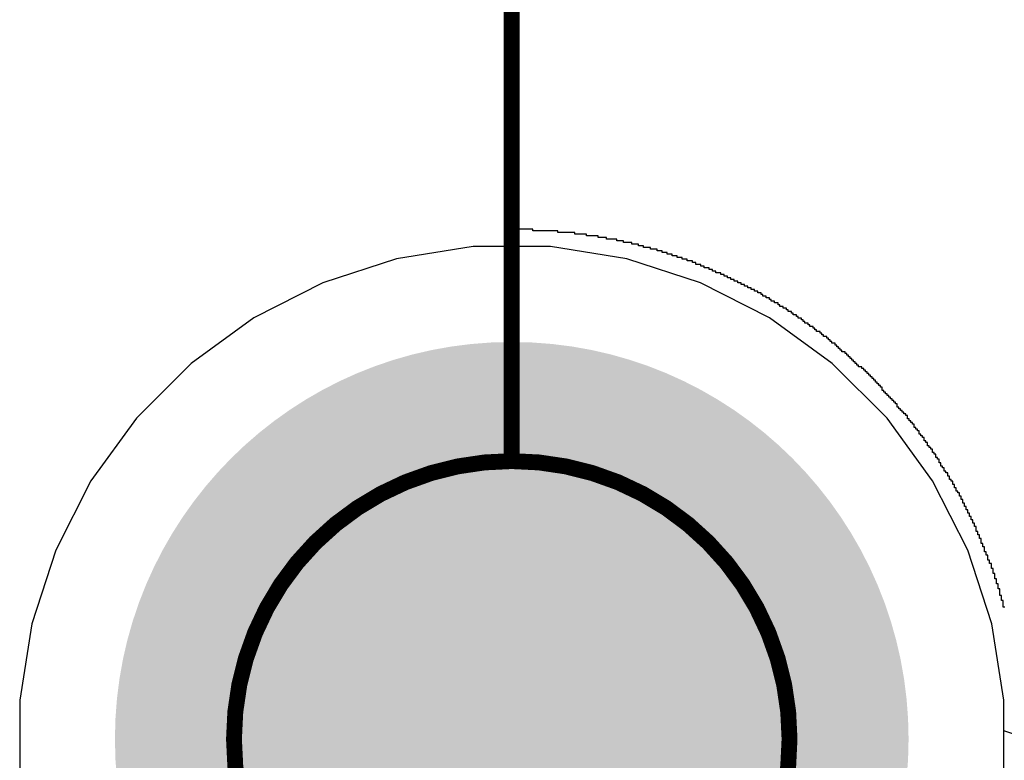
# Model space of a CAD drawing. Header units: inches. Extents: x 0 to 140, y 0 to 140.
# Tile 25 of 42: x 66.9 to 73.1, y 53.87 to 58.53. Entities that reach past the tile are written whole.
import ezdxf

# ---------------------------------------------------------------- set-up
doc = ezdxf.new("R2010")
doc.units = ezdxf.units.IN
for name, color, linetype in [('Board', 56, 'Continuous'), ('BOTTOM', 5, 'Continuous'), ('Bottom Solder', 6, 'Continuous'), ('Pad Holes', 156, 'Continuous'), ('TOP', 1, 'Continuous'), ('Top Solder', 216, 'Continuous')]:
    doc.layers.add(name, color=color, linetype=linetype)

msp = doc.modelspace()

# ---------------------------------------------------------------- hatches: boundary and pattern name
at = {"layer": 'BOTTOM'}
h = msp.add_hatch(color=5, dxfattribs=at)
edge = h.paths.add_edge_path()
edge.add_arc((70, 53.9997), 1.5, 0, 360)
at = {"layer": 'Bottom Solder'}
h = msp.add_hatch(color=6, dxfattribs=at)
edge = h.paths.add_edge_path()
edge.add_arc((70, 53.9997), 2.5, 0, 360)
at = {"layer": 'Pad Holes'}
h = msp.add_hatch(color=7, dxfattribs=at)
edge = h.paths.add_edge_path()
edge.add_arc((70, 53.9997), 1.75, 0, 360)
at = {"layer": 'TOP'}
h = msp.add_hatch(color=1, dxfattribs=at)
edge = h.paths.add_edge_path()
edge.add_arc((70, 53.9997), 1.5, 0, 360)
at = {"layer": 'Top Solder'}
h = msp.add_hatch(color=216, dxfattribs=at)
edge = h.paths.add_edge_path()
edge.add_arc((70, 53.9997), 2.5, 0, 360)

# ---------------------------------------------------------------- linework, layer by layer
at = {"layer": 'Board', "const_width": 0.1}
msp.add_lwpolyline([(70, 55.7497), (70, 68.2497)], dxfattribs=at)
msp.add_lwpolyline([(70, 55.7497), (70, 68.2497)], dxfattribs=at)
at = {"layer": 'Board'}
for points, const_width in [([(71.75, 53.9997, 1), (68.25, 53.9997, 1)], 0.1), ([(71.75, 53.9997, 1), (68.25, 53.9997, 1)], 0.1), ([(71.75, 53.9997, 1), (68.25, 53.9997, 1)], 0.1), ([(71.75, 53.9997, 1), (68.25, 53.9997, 1)], 0.1), ([(69.975, 55.7497, 1), (70.025, 55.7497, 1)], 0.05), ([(69.975, 55.7497, 1), (70.025, 55.7497, 1)], 0.05), ([(68.225, 53.9997, 1), (68.275, 53.9997, 1)], 0.05), ([(68.225, 53.9997, 1), (68.275, 53.9997, 1)], 0.05), ([(68.225, 53.9997, 1), (68.275, 53.9997, 1)], 0.05), ([(68.225, 53.9997, 1), (68.275, 53.9997, 1)], 0.05), ([(71.725, 53.9997, 1), (71.775, 53.9997, 1)], 0.05), ([(71.725, 53.9997, 1), (71.775, 53.9997, 1)], 0.05), ([(71.725, 53.9997, 1), (71.775, 53.9997, 1)], 0.05), ([(71.725, 53.9997, 1), (71.775, 53.9997, 1)], 0.05)]:
    msp.add_lwpolyline(points, format="xyb", close=True, dxfattribs=dict(at, const_width=const_width))
at = {"layer": 'BOTTOM'}
for p, q in [((69.756, 57.0997), (69.2741, 57.0234)), ((70.244, 57.0997), (69.756, 57.0997)), ((70.7259, 57.0234), (70.244, 57.0997)), ((69.2741, 57.0234), (68.81, 56.8726)), ((71.19, 56.8726), (70.7259, 57.0234)), ((68.81, 56.8726), (68.3753, 56.6511)), ((71.6248, 56.6511), (71.19, 56.8726)), ((68.3753, 56.6511), (67.9805, 56.3643)), ((72.0195, 56.3643), (71.6248, 56.6511)), ((67.9805, 56.3643), (67.6355, 56.0193)), ((72.3646, 56.0193), (72.0195, 56.3643)), ((67.6355, 56.0193), (67.3487, 55.6245)), ((72.6514, 55.6245), (72.3646, 56.0193)), ((67.3487, 55.6245), (67.1271, 55.1897)), ((72.8729, 55.1897), (72.6514, 55.6245)), ((67.1271, 55.1897), (66.9763, 54.7257)), ((73.0237, 54.7257), (72.8729, 55.1897)), ((66.9763, 54.7257), (66.9, 54.2437)), ((73.1, 54.2437), (73.0237, 54.7257)), ((66.9, 54.2437), (66.9, 53.7558)), ((73.1, 54.0512), (73.1, 54.2437)), ((73.2119, 54.0147), (73.1, 54.0512))]:
    msp.add_line(p, q, dxfattribs=at)
at = {"layer": 'Bottom Solder'}
for p, q in [((69.9947, 57.2107), (69.9947, 66.7987)), ((70.1323, 57.2107), (69.9947, 57.2107)), ((70.1323, 57.2001), (70.1323, 57.2107)), ((70.291, 57.2001), (70.1323, 57.2001)), ((70.291, 57.1895), (70.291, 57.2001)), ((70.3969, 57.1895), (70.291, 57.1895)), ((70.3969, 57.1789), (70.3969, 57.1895)), ((70.4709, 57.1789), (70.3969, 57.1789)), ((70.4709, 57.1684), (70.4709, 57.1789)), ((70.545, 57.1684), (70.4709, 57.1684)), ((70.545, 57.1578), (70.545, 57.1684)), ((70.5979, 57.1578), (70.545, 57.1578)), ((70.5979, 57.1472), (70.5979, 57.1578)), ((70.6614, 57.1472), (70.5979, 57.1472)), ((70.6614, 57.1366), (70.6614, 57.1472)), ((70.7038, 57.1366), (70.6614, 57.1366)), ((70.7038, 57.126), (70.7038, 57.1366)), ((70.7567, 57.126), (70.7038, 57.126)), ((70.7567, 57.1154), (70.7567, 57.126)), ((70.799, 57.1154), (70.7567, 57.1154)), ((70.799, 57.1049), (70.799, 57.1154)), ((70.8308, 57.1049), (70.799, 57.1049)), ((70.8308, 57.0943), (70.8308, 57.1049)), ((70.8731, 57.0943), (70.8308, 57.0943)), ((70.8731, 57.0837), (70.8731, 57.0943)), ((70.9154, 57.0837), (70.8731, 57.0837)), ((70.9154, 57.0731), (70.9154, 57.0837)), ((70.9472, 57.0731), (70.9154, 57.0731)), ((70.9472, 57.0625), (70.9472, 57.0731)), ((70.9789, 57.0625), (70.9472, 57.0625)), ((70.9789, 57.0519), (70.9789, 57.0625)), ((71.0107, 57.0519), (70.9789, 57.0519)), ((71.0107, 57.0414), (71.0107, 57.0519)), ((71.0424, 57.0414), (71.0107, 57.0414)), ((71.0424, 57.0308), (71.0424, 57.0414)), ((71.0742, 57.0308), (71.0424, 57.0308)), ((71.0742, 57.0202), (71.0742, 57.0308)), ((71.1059, 57.0202), (71.0742, 57.0202)), ((71.1059, 57.0096), (71.1059, 57.0202)), ((71.1377, 57.0096), (71.1059, 57.0096)), ((71.1377, 56.999), (71.1377, 57.0096)), ((71.1588, 56.999), (71.1377, 56.999)), ((71.1588, 56.9884), (71.1588, 56.999)), ((71.1906, 56.9884), (71.1588, 56.9884)), ((71.1906, 56.9779), (71.1906, 56.9884)), ((71.2117, 56.9779), (71.1906, 56.9779)), ((71.2117, 56.9673), (71.2117, 56.9779)), ((71.2435, 56.9673), (71.2117, 56.9673)), ((71.2435, 56.9567), (71.2435, 56.9673)), ((71.2647, 56.9567), (71.2435, 56.9567)), ((71.2647, 56.9461), (71.2647, 56.9567)), ((71.2858, 56.9461), (71.2647, 56.9461)), ((71.2858, 56.9355), (71.2858, 56.9461)), ((71.3176, 56.9355), (71.2858, 56.9355)), ((71.3176, 56.9249), (71.3176, 56.9355)), ((71.3387, 56.9249), (71.3176, 56.9249)), ((71.3387, 56.9144), (71.3387, 56.9249)), ((71.3599, 56.9144), (71.3387, 56.9144)), ((71.3599, 56.9038), (71.3599, 56.9144)), ((71.3811, 56.9038), (71.3599, 56.9038)), ((71.3811, 56.8932), (71.3811, 56.9038)), ((71.4022, 56.8932), (71.3811, 56.8932)), ((71.4022, 56.8826), (71.4022, 56.8932)), ((71.4234, 56.8826), (71.4022, 56.8826)), ((71.4234, 56.872), (71.4234, 56.8826)), ((71.4446, 56.872), (71.4234, 56.872)), ((71.4446, 56.8615), (71.4446, 56.872)), ((71.4657, 56.8615), (71.4446, 56.8615)), ((71.4657, 56.8509), (71.4657, 56.8615)), ((71.4869, 56.8509), (71.4657, 56.8509)), ((71.4869, 56.8403), (71.4869, 56.8509)), ((71.5081, 56.8403), (71.4869, 56.8403)), ((71.5081, 56.8297), (71.5081, 56.8403)), ((71.5292, 56.8297), (71.5081, 56.8297)), ((71.5292, 56.8191), (71.5292, 56.8297)), ((71.5504, 56.8191), (71.5292, 56.8191)), ((71.5504, 56.8085), (71.5504, 56.8191)), ((71.5716, 56.8085), (71.5504, 56.8085)), ((71.5716, 56.798), (71.5716, 56.8085)), ((71.5821, 56.798), (71.5716, 56.798)), ((71.5821, 56.7874), (71.5821, 56.798)), ((71.6033, 56.7874), (71.5821, 56.7874)), ((71.6033, 56.7768), (71.6033, 56.7874)), ((71.6245, 56.7768), (71.6033, 56.7768)), ((71.6245, 56.7662), (71.6245, 56.7768)), ((71.6351, 56.7662), (71.6245, 56.7662)), ((71.6351, 56.7556), (71.6351, 56.7662)), ((71.6562, 56.7556), (71.6351, 56.7556)), ((71.6562, 56.745), (71.6562, 56.7556)), ((71.6774, 56.745), (71.6562, 56.745)), ((71.6774, 56.7345), (71.6774, 56.745)), ((71.688, 56.7345), (71.6774, 56.7345)), ((71.688, 56.7239), (71.688, 56.7345)), ((71.7091, 56.7239), (71.688, 56.7239)), ((71.7091, 56.7133), (71.7091, 56.7239)), ((71.7303, 56.7133), (71.7091, 56.7133)), ((71.7303, 56.7027), (71.7303, 56.7133)), ((71.7409, 56.7027), (71.7303, 56.7027)), ((71.7409, 56.6921), (71.7409, 56.7027)), ((71.7621, 56.6921), (71.7409, 56.6921)), ((71.7621, 56.6815), (71.7621, 56.6921)), ((71.7726, 56.6815), (71.7621, 56.6815)), ((71.7726, 56.671), (71.7726, 56.6815)), ((71.7938, 56.671), (71.7726, 56.671)), ((71.7938, 56.6604), (71.7938, 56.671)), ((71.8044, 56.6604), (71.7938, 56.6604)), ((71.8044, 56.6498), (71.8044, 56.6604)), ((71.8255, 56.6498), (71.8044, 56.6498)), ((71.8255, 56.6392), (71.8255, 56.6498)), ((71.8361, 56.6392), (71.8255, 56.6392)), ((71.8361, 56.6286), (71.8361, 56.6392)), ((71.8467, 56.6286), (71.8361, 56.6286)), ((71.8467, 56.618), (71.8467, 56.6286)), ((71.8679, 56.618), (71.8467, 56.618)), ((71.8679, 56.6075), (71.8679, 56.618)), ((71.8785, 56.6075), (71.8679, 56.6075)), ((71.8785, 56.5969), (71.8785, 56.6075)), ((71.8996, 56.5969), (71.8785, 56.5969)), ((71.8996, 56.5863), (71.8996, 56.5969)), ((71.9102, 56.5863), (71.8996, 56.5863)), ((71.9102, 56.5757), (71.9102, 56.5863)), ((71.9208, 56.5757), (71.9102, 56.5757)), ((71.9208, 56.5651), (71.9208, 56.5757)), ((71.942, 56.5651), (71.9208, 56.5651)), ((71.942, 56.5546), (71.942, 56.5651)), ((71.9525, 56.5546), (71.942, 56.5546)), ((71.9525, 56.544), (71.9525, 56.5546)), ((71.9631, 56.544), (71.9525, 56.544)), ((71.9631, 56.5334), (71.9631, 56.544)), ((71.9843, 56.5334), (71.9631, 56.5334)), ((71.9843, 56.5228), (71.9843, 56.5334)), ((71.9949, 56.5228), (71.9843, 56.5228)), ((71.9949, 56.5122), (71.9949, 56.5228)), ((72.0055, 56.5122), (71.9949, 56.5122)), ((72.0055, 56.5016), (72.0055, 56.5122)), ((72.016, 56.5016), (72.0055, 56.5016)), ((72.016, 56.4911), (72.016, 56.5016)), ((72.0372, 56.4911), (72.016, 56.4911)), ((72.0372, 56.4805), (72.0372, 56.4911)), ((72.0478, 56.4805), (72.0372, 56.4805)), ((72.0478, 56.4699), (72.0478, 56.4805)), ((72.0584, 56.4699), (72.0478, 56.4699)), ((72.0584, 56.4593), (72.0584, 56.4699)), ((72.069, 56.4593), (72.0584, 56.4593)), ((72.069, 56.4487), (72.069, 56.4593)), ((72.0795, 56.4487), (72.069, 56.4487)), ((72.0795, 56.4381), (72.0795, 56.4487)), ((72.1007, 56.4381), (72.0795, 56.4381)), ((72.1007, 56.4276), (72.1007, 56.4381)), ((72.1113, 56.4276), (72.1007, 56.4276)), ((72.1113, 56.417), (72.1113, 56.4276)), ((72.1219, 56.417), (72.1113, 56.417)), ((72.1219, 56.4064), (72.1219, 56.417)), ((72.1324, 56.4064), (72.1219, 56.4064)), ((72.1324, 56.3958), (72.1324, 56.4064)), ((72.143, 56.3958), (72.1324, 56.3958)), ((72.143, 56.3852), (72.143, 56.3958)), ((72.1536, 56.3852), (72.143, 56.3852)), ((72.1536, 56.3746), (72.1536, 56.3852)), ((72.1642, 56.3746), (72.1536, 56.3746)), ((72.1642, 56.3641), (72.1642, 56.3746)), ((72.1748, 56.3641), (72.1642, 56.3641)), ((72.1748, 56.3535), (72.1748, 56.3641)), ((72.1854, 56.3535), (72.1748, 56.3535)), ((72.1854, 56.3429), (72.1854, 56.3535)), ((72.2065, 56.3429), (72.1854, 56.3429)), ((72.2065, 56.3323), (72.2065, 56.3429)), ((72.2171, 56.3323), (72.2065, 56.3323)), ((72.2171, 56.3217), (72.2171, 56.3323)), ((72.2277, 56.3217), (72.2171, 56.3217)), ((72.2277, 56.3111), (72.2277, 56.3217)), ((72.2383, 56.3111), (72.2277, 56.3111)), ((72.2383, 56.3006), (72.2383, 56.3111)), ((72.2489, 56.3006), (72.2383, 56.3006)), ((72.2489, 56.29), (72.2489, 56.3006)), ((72.2594, 56.29), (72.2489, 56.29)), ((72.2594, 56.2794), (72.2594, 56.29)), ((72.27, 56.2794), (72.2594, 56.2794)), ((72.27, 56.2688), (72.27, 56.2794)), ((72.2806, 56.2688), (72.27, 56.2688)), ((72.2806, 56.2582), (72.2806, 56.2688)), ((72.2912, 56.2582), (72.2806, 56.2582)), ((72.2912, 56.2476), (72.2912, 56.2582)), ((72.3018, 56.2476), (72.2912, 56.2476)), ((72.3018, 56.2371), (72.3018, 56.2476)), ((72.3124, 56.2371), (72.3018, 56.2371)), ((72.3124, 56.2265), (72.3124, 56.2371)), ((72.3229, 56.2265), (72.3124, 56.2265)), ((72.3229, 56.2159), (72.3229, 56.2265)), ((72.3335, 56.2159), (72.3229, 56.2159)), ((72.3335, 56.1947), (72.3335, 56.2159)), ((72.3441, 56.1947), (72.3335, 56.1947)), ((72.3441, 56.1841), (72.3441, 56.1947)), ((72.3547, 56.1841), (72.3441, 56.1841)), ((72.3547, 56.1736), (72.3547, 56.1841)), ((72.3653, 56.1736), (72.3547, 56.1736)), ((72.3653, 56.163), (72.3653, 56.1736)), ((72.3759, 56.163), (72.3653, 56.163)), ((72.3759, 56.1524), (72.3759, 56.163)), ((72.3864, 56.1524), (72.3759, 56.1524)), ((72.3864, 56.1418), (72.3864, 56.1524)), ((72.397, 56.1418), (72.3864, 56.1418)), ((72.397, 56.1312), (72.397, 56.1418)), ((72.4076, 56.1312), (72.397, 56.1312)), ((72.4076, 56.1207), (72.4076, 56.1312)), ((72.4182, 56.1207), (72.4076, 56.1207)), ((72.4182, 56.1101), (72.4182, 56.1207)), ((72.4288, 56.1101), (72.4182, 56.1101)), ((72.4288, 56.0889), (72.4288, 56.1101)), ((72.4393, 56.0889), (72.4288, 56.0889)), ((72.4393, 56.0783), (72.4393, 56.0889)), ((72.4499, 56.0783), (72.4393, 56.0783)), ((72.4499, 56.0677), (72.4499, 56.0783)), ((72.4605, 56.0677), (72.4499, 56.0677)), ((72.4605, 56.0572), (72.4605, 56.0677)), ((72.4711, 56.0572), (72.4605, 56.0572)), ((72.4711, 56.0466), (72.4711, 56.0572)), ((72.4817, 56.0466), (72.4711, 56.0466)), ((72.4817, 56.036), (72.4817, 56.0466)), ((72.4923, 56.036), (72.4817, 56.036)), ((72.4923, 56.0148), (72.4923, 56.036)), ((72.5028, 56.0148), (72.4923, 56.0148)), ((72.5028, 56.0042), (72.5028, 56.0148)), ((72.5134, 56.0042), (72.5028, 56.0042)), ((72.5134, 55.9937), (72.5134, 56.0042)), ((72.524, 55.9937), (72.5134, 55.9937)), ((72.524, 55.9831), (72.524, 55.9937)), ((72.5346, 55.9831), (72.524, 55.9831)), ((72.5346, 55.9619), (72.5346, 55.9831)), ((72.5452, 55.9619), (72.5346, 55.9619)), ((72.5452, 55.9513), (72.5452, 55.9619)), ((72.5558, 55.9513), (72.5452, 55.9513)), ((72.5558, 55.9407), (72.5558, 55.9513)), ((72.5663, 55.9407), (72.5558, 55.9407)), ((72.5663, 55.9196), (72.5663, 55.9407)), ((72.5769, 55.9196), (72.5663, 55.9196)), ((72.5769, 55.909), (72.5769, 55.9196)), ((72.5875, 55.909), (72.5769, 55.909)), ((72.5875, 55.8984), (72.5875, 55.909)), ((72.5981, 55.8984), (72.5875, 55.8984)), ((72.5981, 55.8772), (72.5981, 55.8984)), ((72.6087, 55.8772), (72.5981, 55.8772)), ((72.6087, 55.8667), (72.6087, 55.8772)), ((72.6193, 55.8667), (72.6087, 55.8667)), ((72.6193, 55.8455), (72.6193, 55.8667)), ((72.6298, 55.8455), (72.6193, 55.8455)), ((72.6298, 55.8349), (72.6298, 55.8455)), ((72.6404, 55.8349), (72.6298, 55.8349)), ((72.6404, 55.8243), (72.6404, 55.8349)), ((72.651, 55.8243), (72.6404, 55.8243)), ((72.651, 55.8032), (72.651, 55.8243)), ((72.6616, 55.8032), (72.651, 55.8032)), ((72.6616, 55.7926), (72.6616, 55.8032)), ((72.6722, 55.7926), (72.6616, 55.7926)), ((72.6722, 55.7714), (72.6722, 55.7926)), ((72.6828, 55.7714), (72.6722, 55.7714)), ((72.6828, 55.7608), (72.6828, 55.7714)), ((72.6933, 55.7608), (72.6828, 55.7608)), ((72.6933, 55.7397), (72.6933, 55.7608)), ((72.7039, 55.7397), (72.6933, 55.7397)), ((72.7039, 55.7185), (72.7039, 55.7397)), ((72.7145, 55.7185), (72.7039, 55.7185)), ((72.7145, 55.7079), (72.7145, 55.7185)), ((72.7251, 55.7079), (72.7145, 55.7079)), ((72.7251, 55.6868), (72.7251, 55.7079)), ((72.7357, 55.6868), (72.7251, 55.6868)), ((72.7357, 55.6762), (72.7357, 55.6868)), ((72.7463, 55.6762), (72.7357, 55.6762)), ((72.7463, 55.655), (72.7463, 55.6762)), ((72.7568, 55.655), (72.7463, 55.655)), ((72.7568, 55.6338), (72.7568, 55.655)), ((72.7674, 55.6338), (72.7568, 55.6338)), ((72.7674, 55.6233), (72.7674, 55.6338)), ((72.778, 55.6233), (72.7674, 55.6233)), ((72.778, 55.6021), (72.778, 55.6233)), ((72.7886, 55.6021), (72.778, 55.6021)), ((72.7886, 55.5809), (72.7886, 55.6021)), ((72.7992, 55.5809), (72.7886, 55.5809)), ((72.7992, 55.5598), (72.7992, 55.5809)), ((72.8098, 55.5598), (72.7992, 55.5598)), ((72.8098, 55.5492), (72.8098, 55.5598)), ((72.8203, 55.5492), (72.8098, 55.5492)), ((72.8203, 55.528), (72.8203, 55.5492)), ((72.8309, 55.528), (72.8203, 55.528)), ((72.8309, 55.5069), (72.8309, 55.528)), ((72.8415, 55.5069), (72.8309, 55.5069)), ((72.8415, 55.4857), (72.8415, 55.5069)), ((72.8521, 55.4857), (72.8415, 55.4857)), ((72.8521, 55.4645), (72.8521, 55.4857)), ((72.8627, 55.4645), (72.8521, 55.4645)), ((72.8627, 55.4434), (72.8627, 55.4645)), ((72.8732, 55.4434), (72.8627, 55.4434)), ((72.8732, 55.4222), (72.8732, 55.4434)), ((72.8838, 55.4222), (72.8732, 55.4222)), ((72.8838, 55.401), (72.8838, 55.4222)), ((72.8944, 55.401), (72.8838, 55.401)), ((72.8944, 55.3799), (72.8944, 55.401)), ((72.905, 55.3799), (72.8944, 55.3799)), ((72.905, 55.3587), (72.905, 55.3799)), ((72.9156, 55.3587), (72.905, 55.3587)), ((72.9156, 55.3375), (72.9156, 55.3587)), ((72.9262, 55.3375), (72.9156, 55.3375)), ((72.9262, 55.3058), (72.9262, 55.3375)), ((72.9367, 55.3058), (72.9262, 55.3058)), ((72.9367, 55.2846), (72.9367, 55.3058)), ((72.9473, 55.2846), (72.9367, 55.2846)), ((72.9473, 55.2634), (72.9473, 55.2846)), ((72.9579, 55.2634), (72.9473, 55.2634)), ((72.9579, 55.2317), (72.9579, 55.2634)), ((72.9685, 55.2317), (72.9579, 55.2317)), ((72.9685, 55.2105), (72.9685, 55.2317)), ((72.9791, 55.2105), (72.9685, 55.2105)), ((72.9791, 55.1788), (72.9791, 55.2105)), ((72.9897, 55.1788), (72.9791, 55.1788)), ((72.9897, 55.1576), (72.9897, 55.1788)), ((73.0002, 55.1576), (72.9897, 55.1576)), ((73.0002, 55.1259), (73.0002, 55.1576)), ((73.0108, 55.1259), (73.0002, 55.1259)), ((73.0108, 55.1047), (73.0108, 55.1259)), ((73.0214, 55.1047), (73.0108, 55.1047)), ((73.0214, 55.073), (73.0214, 55.1047)), ((73.032, 55.073), (73.0214, 55.073)), ((73.032, 55.0412), (73.032, 55.073)), ((73.0426, 55.0412), (73.032, 55.0412)), ((73.0426, 55.0095), (73.0426, 55.0412)), ((73.0532, 55.0095), (73.0426, 55.0095)), ((73.0532, 54.9777), (73.0532, 55.0095)), ((73.0637, 54.9777), (73.0532, 54.9777)), ((73.0637, 54.946), (73.0637, 54.9777)), ((73.0743, 54.946), (73.0637, 54.946)), ((73.0743, 54.9036), (73.0743, 54.946)), ((73.0849, 54.9036), (73.0743, 54.9036)), ((73.0849, 54.8719), (73.0849, 54.9036)), ((73.0955, 54.8719), (73.0849, 54.8719)), ((73.0955, 54.8295), (73.0955, 54.8719)), ((73.1061, 54.8295), (73.0955, 54.8295))]:
    msp.add_line(p, q, dxfattribs=at)
at = {"layer": 'TOP'}
for p, q in [((69.756, 57.0997), (69.2741, 57.0234)), ((70.244, 57.0997), (69.756, 57.0997)), ((70.7259, 57.0234), (70.244, 57.0997)), ((69.2741, 57.0234), (68.81, 56.8726)), ((71.19, 56.8726), (70.7259, 57.0234)), ((68.81, 56.8726), (68.3753, 56.6511)), ((71.6248, 56.6511), (71.19, 56.8726)), ((68.3753, 56.6511), (67.9805, 56.3643)), ((72.0195, 56.3643), (71.6248, 56.6511)), ((67.9805, 56.3643), (67.6355, 56.0193)), ((72.3646, 56.0193), (72.0195, 56.3643)), ((67.6355, 56.0193), (67.3487, 55.6245)), ((72.6514, 55.6245), (72.3646, 56.0193)), ((67.3487, 55.6245), (67.1271, 55.1897)), ((72.8729, 55.1897), (72.6514, 55.6245)), ((67.1271, 55.1897), (66.9763, 54.7257)), ((73.0237, 54.7257), (72.8729, 55.1897)), ((66.9763, 54.7257), (66.9, 54.2437)), ((73.1, 54.2437), (73.0237, 54.7257)), ((66.9, 54.2437), (66.9, 53.7558)), ((73.1, 53.7558), (73.1, 54.2437))]:
    msp.add_line(p, q, dxfattribs=at)

doc.saveas('drawing.dxf')
